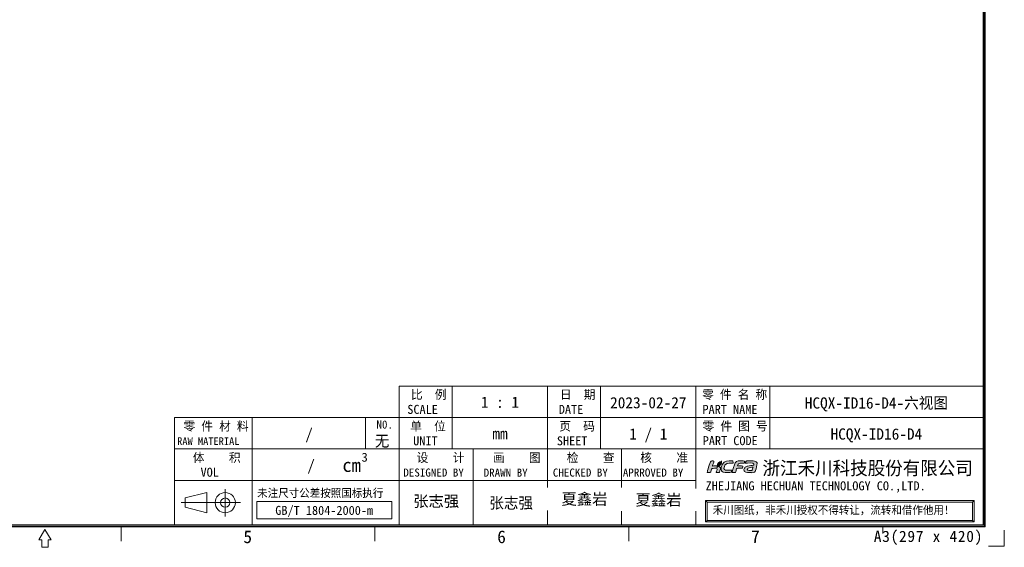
# Model space of a CAD drawing. Header units: millimetres. Extents: x 0 to 427, y 0 to 299.
# Tile 18 of 23: x 208 to 427, y 0 to 117. Entities that reach past the tile are written whole.
import ezdxf
from ezdxf.enums import TextEntityAlignment as Align

# ---------------------------------------------------------------- set-up
doc = ezdxf.new("R2010")
doc.units = ezdxf.units.MM
doc.header["$MEASUREMENT"] = 0
for name, color, linetype, lineweight in [('粗实线', 7, 'Continuous', 30), ('细实线层', 7, 'Continuous', 18), ('限高区域④', 3, 'Continuous', 18), ('限高区域⑤', 4, 'Continuous', 18)]:
    doc.layers.add(name, color=color, linetype=linetype, lineweight=lineweight)
doc.styles.add('鸿蒙CAD', font='txt')

# ---------------------------------------------------------------- blocks, each defined once
blk = doc.blocks.new('hcfa')
at = {"layer": '限高区域⑤'}
h = blk.add_hatch(color=164, dxfattribs=at)
edge = h.paths.add_edge_path(flags=0)
edge.add_spline(control_points=[(7.07, 2.36), (6.56, 2.36), (5.94, 2.45), (5.68, 1.95)], knot_values=[0, 0, 0, 0, 1.537659, 1.537659, 1.537659, 1.537659], weights=[1, 1, 1, 1], degree=3, periodic=0)
edge.add_spline(control_points=[(5.68, 1.95), (5.5, 1.6), (5.1, 0.37), (5.04, 0.05)], knot_values=[0, 0, 0, 0, 2.013709, 2.013709, 2.013709, 2.013709], weights=[1, 1, 1, 1], degree=3, periodic=0)
edge.add_line((5.04, 0.05), (5.05, 0))
edge.add_line((5.05, 0), (5.11, -0.03))
edge.add_line((5.11, -0.03), (5.37, -0.03))
edge.add_line((5.37, -0.03), (5.64, -0.03))
edge.add_spline(control_points=[(5.64, -0.03), (5.76, -0.03), (5.74, 0.02), (5.79, 0.22)], knot_values=[0, 0, 0, 0, 0.325713, 0.325713, 0.325713, 0.325713], weights=[1, 1, 1, 1], degree=3, periodic=0)
edge.add_spline(control_points=[(5.79, 0.22), (5.83, 0.33), (5.92, 0.77), (6.02, 0.82)], knot_values=[0, 0, 0, 0, 0.649887, 0.649887, 0.649887, 0.649887], weights=[1, 1, 1, 1], degree=3, periodic=0)
edge.add_spline(control_points=[(6.02, 0.82), (6.12, 0.94), (6.84, 0.81), (7.05, 0.86)], knot_values=[0, 0, 0, 0, 1.042012, 1.042012, 1.042012, 1.042012], weights=[1, 1, 1, 1], degree=3, periodic=0)
edge.add_spline(control_points=[(7.05, 0.86), (7.09, 0.87), (7.11, 0.89), (7.12, 0.92)], knot_values=[0, 0, 0, 0, 0.09894, 0.09894, 0.09894, 0.09894], weights=[1, 1, 1, 1], degree=3, periodic=0)
edge.add_spline(control_points=[(7.12, 0.92), (7.14, 0.97), (7.21, 1.14), (7.21, 1.2)], knot_values=[0, 0, 0, 0, 0.29547, 0.29547, 0.29547, 0.29547], weights=[1, 1, 1, 1], degree=3, periodic=0)
edge.add_spline(control_points=[(7.21, 1.2), (7.21, 1.24), (7.23, 1.29), (7.18, 1.3)], knot_values=[0, 0, 0, 0, 0.12492, 0.12492, 0.12492, 0.12492], weights=[1, 1, 1, 1], degree=3, periodic=0)
edge.add_spline(control_points=[(7.18, 1.3), (6.84, 1.38), (6.46, 1.35), (6.12, 1.32)], knot_values=[0, 0, 0, 0, 1.062134, 1.062134, 1.062134, 1.062134], weights=[1, 1, 1, 1], degree=3, periodic=0)
edge.add_spline(control_points=[(6.12, 1.32), (6.12, 1.37), (6.16, 1.49), (6.17, 1.54)], knot_values=[0, 0, 0, 0, 0.222512, 0.222512, 0.222512, 0.222512], weights=[1, 1, 1, 1], degree=3, periodic=0)
edge.add_line((6.17, 1.54), (6.24, 1.68))
edge.add_line((6.24, 1.68), (6.36, 1.79))
edge.add_line((6.36, 1.79), (6.51, 1.84))
edge.add_line((6.51, 1.84), (6.7, 1.86))
edge.add_line((6.7, 1.86), (6.94, 1.86))
edge.add_line((6.94, 1.86), (7.19, 1.86))
edge.add_spline(control_points=[(7.19, 1.86), (7.31, 1.86), (7.45, 1.84), (7.48, 1.91)], knot_values=[0, 0, 0, 0, 0.307412, 0.307412, 0.307412, 0.307412], weights=[1, 1, 1, 1], degree=3, periodic=0)
edge.add_spline(control_points=[(7.48, 1.91), (7.5, 1.96), (7.57, 2.13), (7.57, 2.19)], knot_values=[0, 0, 0, 0, 0.295458, 0.295458, 0.295458, 0.295458], weights=[1, 1, 1, 1], degree=3, periodic=0)
edge.add_spline(control_points=[(7.57, 2.19), (7.57, 2.25), (7.56, 2.29), (7.49, 2.32)], knot_values=[0, 0, 0, 0, 0.162305, 0.162305, 0.162305, 0.162305], weights=[1, 1, 1, 1], degree=3, periodic=0)
edge.add_spline(control_points=[(7.49, 2.32), (7.38, 2.36), (7.17, 2.36), (7.07, 2.36)], knot_values=[0, 0, 0, 0, 0.4222, 0.4222, 0.4222, 0.4222], weights=[1, 1, 1, 1], degree=3, periodic=0)
edge = h.paths.add_edge_path(flags=0)
edge.add_spline(control_points=[(3.72, 1.65), (4.08, 2.02), (4.83, 1.84), (5.23, 1.86)], knot_values=[0, 0, 0, 0, 1.564995, 1.564995, 1.564995, 1.564995], weights=[1, 1, 1, 1], degree=3, periodic=0)
edge.add_spline(control_points=[(5.23, 1.86), (5.27, 1.86), (5.31, 2.17), (5.2, 2.29)], knot_values=[0, 0, 0, 0, 0.452649, 0.452649, 0.452649, 0.452649], weights=[1, 1, 1, 1], degree=3, periodic=0)
edge.add_spline(control_points=[(5.2, 2.29), (5.15, 2.34), (5.05, 2.36), (4.95, 2.37)], knot_values=[0, 0, 0, 0, 0.26521, 0.26521, 0.26521, 0.26521], weights=[1, 1, 1, 1], degree=3, periodic=0)
edge.add_spline(control_points=[(4.95, 2.37), (4.27, 2.4), (3.51, 2.36), (3.08, 1.72)], knot_values=[0, 0, 0, 0, 2.081034, 2.081034, 2.081034, 2.081034], weights=[1, 1, 1, 1], degree=3, periodic=0)
edge.add_spline(control_points=[(3.08, 1.72), (2.87, 1.41), (2.66, 0.72), (2.88, 0.37)], knot_values=[0, 0, 0, 0, 1.416581, 1.416581, 1.416581, 1.416581], weights=[1, 1, 1, 1], degree=3, periodic=0)
edge.add_spline(control_points=[(2.88, 0.37), (2.95, 0.26), (3.06, 0.13), (3.25, 0.08)], knot_values=[0, 0, 0, 0, 0.485963, 0.485963, 0.485963, 0.485963], weights=[1, 1, 1, 1], degree=3, periodic=0)
edge.add_spline(control_points=[(3.25, 0.08), (3.71, -0.04), (4.59, -0.06), (4.85, 0.08)], knot_values=[0, 0, 0, 0, 1.622869, 1.622869, 1.622869, 1.622869], weights=[1, 1, 1, 1], degree=3, periodic=0)
edge.add_spline(control_points=[(4.85, 0.08), (4.96, 0.13), (5.03, 0.39), (5, 0.47)], knot_values=[0, 0, 0, 0, 0.439849, 0.439849, 0.439849, 0.439849], weights=[1, 1, 1, 1], degree=3, periodic=0)
edge.add_spline(control_points=[(5, 0.47), (4.99, 0.51), (4.61, 0.46), (4.52, 0.46)], knot_values=[0, 0, 0, 0, 0.489965, 0.489965, 0.489965, 0.489965], weights=[1, 1, 1, 1], degree=3, periodic=0)
edge.add_spline(control_points=[(4.52, 0.46), (4.29, 0.45), (3.89, 0.42), (3.69, 0.5)], knot_values=[0, 0, 0, 0, 0.834259, 0.834259, 0.834259, 0.834259], weights=[1, 1, 1, 1], degree=3, periodic=0)
edge.add_spline(control_points=[(3.69, 0.5), (3.51, 0.58), (3.39, 0.62), (3.39, 0.8)], knot_values=[0, 0, 0, 0, 0.459489, 0.459489, 0.459489, 0.459489], weights=[1, 1, 1, 1], degree=3, periodic=0)
edge.add_spline(control_points=[(3.39, 0.8), (3.39, 1.04), (3.54, 1.47), (3.72, 1.65)], knot_values=[0, 0, 0, 0, 0.925524, 0.925524, 0.925524, 0.925524], weights=[1, 1, 1, 1], degree=3, periodic=0)
edge = h.paths.add_edge_path(flags=0)
edge.add_spline(control_points=[(1.07, 1.31), (1.08, 1.43), (1.2, 1.78), (1.24, 1.9)], knot_values=[0, 0, 0, 0, 0.611736, 0.611736, 0.611736, 0.611736], weights=[1, 1, 1, 1], degree=3, periodic=0)
edge.add_spline(control_points=[(1.24, 1.9), (1.26, 1.97), (1.36, 2.23), (1.36, 2.28)], knot_values=[0, 0, 0, 0, 0.393712, 0.393712, 0.393712, 0.393712], weights=[1, 1, 1, 1], degree=3, periodic=0)
edge.add_spline(control_points=[(1.36, 2.28), (1.36, 2.39), (1.07, 2.39), (0.92, 2.35)], knot_values=[0, 0, 0, 0, 0.475712, 0.475712, 0.475712, 0.475712], weights=[1, 1, 1, 1], degree=3, periodic=0)
edge.add_spline(control_points=[(0.92, 2.35), (0.83, 2.31), (0.74, 2.24), (0.68, 2.17)], knot_values=[0, 0, 0, 0, 0.3056, 0.3056, 0.3056, 0.3056], weights=[1, 1, 1, 1], degree=3, periodic=0)
edge.add_spline(control_points=[(0.68, 2.17), (0.61, 2.08), (0.53, 1.93), (0.5, 1.82)], knot_values=[0, 0, 0, 0, 0.395977, 0.395977, 0.395977, 0.395977], weights=[1, 1, 1, 1], degree=3, periodic=0)
edge.add_spline(control_points=[(0.5, 1.82), (0.35, 1.34), (0.22, 0.86), (0.09, 0.38)], knot_values=[0, 0, 0, 0, 1.492002, 1.492002, 1.492002, 1.492002], weights=[1, 1, 1, 1], degree=3, periodic=0)
edge.add_spline(control_points=[(0.09, 0.38), (0.07, 0.32), (-0.01, 0.1), (-0.01, 0.05)], knot_values=[0, 0, 0, 0, 0.349975, 0.349975, 0.349975, 0.349975], weights=[1, 1, 1, 1], degree=3, periodic=0)
edge.add_line((-0.01, 0.05), (0, 0))
edge.add_line((0, 0), (0.06, -0.03))
edge.add_line((0.06, -0.03), (0.32, -0.03))
edge.add_line((0.32, -0.03), (0.59, -0.03))
edge.add_line((0.59, -0.03), (0.66, -0.01))
edge.add_line((0.66, -0.01), (0.7, 0.05))
edge.add_line((0.7, 0.05), (0.75, 0.22))
edge.add_line((0.75, 0.22), (0.82, 0.46))
edge.add_line((0.82, 0.46), (0.89, 0.69))
edge.add_spline(control_points=[(0.89, 0.69), (0.91, 0.76), (0.93, 0.77), (0.99, 0.8)], knot_values=[0, 0, 0, 0, 0.153682, 0.153682, 0.153682, 0.153682], weights=[1, 1, 1, 1], degree=3, periodic=0)
edge.add_spline(control_points=[(0.99, 0.8), (1.12, 0.86), (1.89, 0.9), (1.97, 0.81)], knot_values=[0, 0, 0, 0, 0.989394, 0.989394, 0.989394, 0.989394], weights=[1, 1, 1, 1], degree=3, periodic=0)
edge.add_spline(control_points=[(1.97, 0.81), (2.06, 0.7), (1.94, 0.45), (1.89, 0.3)], knot_values=[0, 0, 0, 0, 0.534984, 0.534984, 0.534984, 0.534984], weights=[1, 1, 1, 1], degree=3, periodic=0)
edge.add_line((1.89, 0.3), (1.83, 0.1))
edge.add_line((1.83, 0.1), (1.83, 0.01))
edge.add_line((1.83, 0.01), (1.86, -0.02))
edge.add_line((1.86, -0.02), (1.9, -0.03))
edge.add_line((1.9, -0.03), (2.14, -0.03))
edge.add_line((2.14, -0.03), (2.39, -0.03))
edge.add_spline(control_points=[(2.39, -0.03), (2.47, -0.03), (2.66, 0.65), (2.66, 0.77)], knot_values=[0, 0, 0, 0, 0.854359, 0.854359, 0.854359, 0.854359], weights=[1, 1, 1, 1], degree=3, periodic=0)
edge.add_spline(control_points=[(2.66, 0.77), (2.66, 0.98), (2.57, 1.1), (2.45, 1.19)], knot_values=[0, 0, 0, 0, 0.485363, 0.485363, 0.485363, 0.485363], weights=[1, 1, 1, 1], degree=3, periodic=0)
edge.add_spline(control_points=[(2.45, 1.19), (2.4, 1.22), (2.34, 1.25), (2.28, 1.27)], knot_values=[0, 0, 0, 0, 0.194624, 0.194624, 0.194624, 0.194624], weights=[1, 1, 1, 1], degree=3, periodic=0)
edge.add_spline(control_points=[(2.28, 1.27), (2.25, 1.27), (2.22, 1.27), (2.19, 1.26)], knot_values=[0, 0, 0, 0, 0.08842, 0.08842, 0.08842, 0.08842], weights=[1, 1, 1, 1], degree=3, periodic=0)
edge.add_spline(control_points=[(2.19, 1.26), (2.15, 1.09), (2.21, 1.14), (2.01, 1.05)], knot_values=[0, 0, 0, 0, 0.30703, 0.30703, 0.30703, 0.30703], weights=[1, 1, 1, 1], degree=3, periodic=0)
edge.add_spline(control_points=[(2.01, 1.05), (1.98, 1.04), (2, 1.04), (1.96, 1.03)], knot_values=[0, 0, 0, 0, 0.060036, 0.060036, 0.060036, 0.060036], weights=[1, 1, 1, 1], degree=3, periodic=0)
edge.add_spline(control_points=[(1.96, 1.03), (1.96, 1.1), (1.99, 1.22), (2.03, 1.33)], knot_values=[0, 0, 0, 0, 0.30846, 0.30846, 0.30846, 0.30846], weights=[1, 1, 1, 1], degree=3, periodic=0)
edge.add_spline(control_points=[(2.03, 1.33), (1.71, 1.37), (1.35, 1.32), (1.07, 1.31)], knot_values=[0, 0, 0, 0, 0.957715, 0.957715, 0.957715, 0.957715], weights=[1, 1, 1, 1], degree=3, periodic=0)
edge = h.paths.add_edge_path(flags=0)
edge.add_spline(control_points=[(9.76, 0.39), (9.93, 0.81), (10.07, 1.5), (10.1, 1.82)], knot_values=[0, 0, 0, 0, 1.476866, 1.476866, 1.476866, 1.476866], weights=[1, 1, 1, 1], degree=3, periodic=0)
edge.add_spline(control_points=[(10.1, 1.82), (10.09, 1.99), (10.01, 2.14), (9.78, 2.25)], knot_values=[0, 0, 0, 0, 0.565204, 0.565204, 0.565204, 0.565204], weights=[1, 1, 1, 1], degree=3, periodic=0)
edge.add_spline(control_points=[(9.78, 2.25), (9.53, 2.38), (9.13, 2.37), (8.82, 2.37)], knot_values=[0, 0, 0, 0, 0.980073, 0.980073, 0.980073, 0.980073], weights=[1, 1, 1, 1], degree=3, periodic=0)
edge.add_spline(control_points=[(8.82, 2.37), (8.55, 2.37), (8.28, 2.37), (8.04, 2.34)], knot_values=[0, 0, 0, 0, 0.776225, 0.776225, 0.776225, 0.776225], weights=[1, 1, 1, 1], degree=3, periodic=0)
edge.add_spline(control_points=[(8.04, 2.34), (7.98, 2.33), (7.9, 2.32), (7.86, 2.29)], knot_values=[0, 0, 0, 0, 0.194586, 0.194586, 0.194586, 0.194586], weights=[1, 1, 1, 1], degree=3, periodic=0)
edge.add_spline(control_points=[(7.86, 2.29), (7.79, 2.25), (7.73, 2), (7.71, 1.93)], knot_values=[0, 0, 0, 0, 0.401562, 0.401562, 0.401562, 0.401562], weights=[1, 1, 1, 1], degree=3, periodic=0)
edge.add_spline(control_points=[(7.71, 1.93), (7.7, 1.89), (7.68, 1.86), (7.72, 1.86)], knot_values=[0, 0, 0, 0, 0.087937, 0.087937, 0.087937, 0.087937], weights=[1, 1, 1, 1], degree=3, periodic=0)
edge.add_spline(control_points=[(7.72, 1.86), (8.06, 1.9), (9.44, 2.11), (9.44, 1.71)], knot_values=[0, 0, 0, 0, 1.829051, 1.829051, 1.829051, 1.829051], weights=[1, 1, 1, 1], degree=3, periodic=0)
edge.add_spline(control_points=[(9.44, 1.71), (9.44, 1.65), (9.43, 1.5), (9.4, 1.48)], knot_values=[0, 0, 0, 0, 0.229888, 0.229888, 0.229888, 0.229888], weights=[1, 1, 1, 1], degree=3, periodic=0)
edge.add_spline(control_points=[(9.4, 1.48), (9.39, 1.47), (9.38, 1.47), (9.36, 1.47)], knot_values=[0, 0, 0, 0, 0.043267, 0.043267, 0.043267, 0.043267], weights=[1, 1, 1, 1], degree=3, periodic=0)
edge.add_spline(control_points=[(9.36, 1.47), (8.99, 1.39), (8.61, 1.41), (8.23, 1.31)], knot_values=[0, 0, 0, 0, 1.144446, 1.144446, 1.144446, 1.144446], weights=[1, 1, 1, 1], degree=3, periodic=0)
edge.add_spline(control_points=[(8.23, 1.31), (8.05, 1.26), (7.85, 1.18), (7.71, 1.07)], knot_values=[0, 0, 0, 0, 0.580179, 0.580179, 0.580179, 0.580179], weights=[1, 1, 1, 1], degree=3, periodic=0)
edge.add_spline(control_points=[(7.71, 1.07), (7.64, 1.01), (7.57, 0.94), (7.52, 0.87)], knot_values=[0, 0, 0, 0, 0.273949, 0.273949, 0.273949, 0.273949], weights=[1, 1, 1, 1], degree=3, periodic=0)
edge.add_spline(control_points=[(7.52, 0.87), (7.44, 0.72), (7.38, 0.48), (7.47, 0.32)], knot_values=[0, 0, 0, 0, 0.568587, 0.568587, 0.568587, 0.568587], weights=[1, 1, 1, 1], degree=3, periodic=0)
edge.add_spline(control_points=[(7.47, 0.32), (7.5, 0.28), (7.53, 0.24), (7.57, 0.21)], knot_values=[0, 0, 0, 0, 0.150189, 0.150189, 0.150189, 0.150189], weights=[1, 1, 1, 1], degree=3, periodic=0)
edge.add_spline(control_points=[(7.57, 0.21), (7.78, -0.01), (8.48, -0.04), (8.78, -0.02)], knot_values=[0, 0, 0, 0, 1.257613, 1.257613, 1.257613, 1.257613], weights=[1, 1, 1, 1], degree=3, periodic=0)
edge.add_spline(control_points=[(8.78, -0.02), (8.82, -0.02), (8.85, -0.02), (8.96, -0.01)], knot_values=[0, 0, 0, 0, 0.175069, 0.175069, 0.175069, 0.175069], weights=[1, 1, 1, 1], degree=3, periodic=0)
edge.add_spline(control_points=[(8.96, -0.01), (8.96, -0.01), (8.95, -0.04), (8.95, -0.04)], knot_values=[0, 0, 0, 0, 0.027876, 0.027876, 0.027876, 0.027876], weights=[1, 1, 1, 1], degree=3, periodic=0)
edge.add_spline(control_points=[(8.95, -0.04), (8.95, -0.04), (8.95, -0.04), (8.96, -0.04)], knot_values=[0, 0, 0, 0, 0.003955, 0.003955, 0.003955, 0.003955], weights=[1, 1, 1, 1], degree=3, periodic=0)
edge.add_spline(control_points=[(8.96, -0.04), (9.17, -0.04), (9.51, -0.01), (9.57, 0.04)], knot_values=[0, 0, 0, 0, 0.620186, 0.620186, 0.620186, 0.620186], weights=[1, 1, 1, 1], degree=3, periodic=0)
edge.add_spline(control_points=[(9.57, 0.04), (9.64, 0.1), (9.72, 0.29), (9.76, 0.39)], knot_values=[0, 0, 0, 0, 0.400766, 0.400766, 0.400766, 0.400766], weights=[1, 1, 1, 1], degree=3, periodic=0)
edge = h.paths.add_edge_path(flags=0)
edge.add_spline(control_points=[(9.27, 1.06), (9.24, 0.91), (9.12, 0.54), (9.07, 0.41)], knot_values=[0, 0, 0, 0, 0.674769, 0.674769, 0.674769, 0.674769], weights=[1, 1, 1, 1], degree=3, periodic=0)
edge.add_spline(control_points=[(9.07, 0.41), (8.88, 0.41), (8.11, 0.36), (8.11, 0.65)], knot_values=[0, 0, 0, 0, 1.063898, 1.063898, 1.063898, 1.063898], weights=[1, 1, 1, 1], degree=3, periodic=0)
edge.add_spline(control_points=[(8.11, 0.65), (8.11, 0.76), (8.19, 0.85), (8.26, 0.9)], knot_values=[0, 0, 0, 0, 0.307152, 0.307152, 0.307152, 0.307152], weights=[1, 1, 1, 1], degree=3, periodic=0)
edge.add_spline(control_points=[(8.26, 0.9), (8.43, 1.01), (9.09, 1.06), (9.27, 1.06)], knot_values=[0, 0, 0, 0, 1.034719, 1.034719, 1.034719, 1.034719], weights=[1, 1, 1, 1], degree=3, periodic=0)
h = blk.add_hatch(color=82, dxfattribs=at)
edge = h.paths.add_edge_path(flags=0)
edge.add_spline(control_points=[(2.71, 1.97), (2.54, 1.64), (2.3, 1.69), (2.12, 1.4)], knot_values=[0, 0, 0, 0, 0.82939, 0.82939, 0.82939, 0.82939], weights=[1, 1, 1, 1], degree=3, periodic=0)
edge.add_spline(control_points=[(2.12, 1.4), (2.08, 1.35), (2.02, 1.18), (2.02, 1.11)], knot_values=[0, 0, 0, 0, 0.312404, 0.312404, 0.312404, 0.312404], weights=[1, 1, 1, 1], degree=3, periodic=0)
edge.add_spline(control_points=[(2.02, 1.11), (2.03, 1.11), (2.03, 1.11), (2.04, 1.12)], knot_values=[0, 0, 0, 0, 0.027389, 0.027389, 0.027389, 0.027389], weights=[1, 1, 1, 1], degree=3, periodic=0)
edge.add_spline(control_points=[(2.04, 1.12), (2.14, 1.16), (2.1, 1.13), (2.13, 1.24)], knot_values=[0, 0, 0, 0, 0.167444, 0.167444, 0.167444, 0.167444], weights=[1, 1, 1, 1], degree=3, periodic=0)
edge.add_spline(control_points=[(2.13, 1.24), (2.14, 1.27), (2.14, 1.28), (2.15, 1.31)], knot_values=[0, 0, 0, 0, 0.070921, 0.070921, 0.070921, 0.070921], weights=[1, 1, 1, 1], degree=3, periodic=0)
edge.add_spline(control_points=[(2.15, 1.31), (2.51, 1.32), (2.84, 1.56), (2.9, 1.92)], knot_values=[0, 0, 0, 0, 1.055102, 1.055102, 1.055102, 1.055102], weights=[1, 1, 1, 1], degree=3, periodic=0)
edge.add_spline(control_points=[(2.9, 1.92), (2.91, 1.98), (2.92, 2.04), (2.92, 2.11)], knot_values=[0, 0, 0, 0, 0.188525, 0.188525, 0.188525, 0.188525], weights=[1, 1, 1, 1], degree=3, periodic=0)
edge.add_spline(control_points=[(2.92, 2.11), (2.92, 2.11), (2.92, 2.25), (2.92, 2.25)], knot_values=[0, 0, 0, 0, 0.144713, 0.144713, 0.144713, 0.144713], weights=[1, 1, 1, 1], degree=3, periodic=0)
edge.add_spline(control_points=[(2.92, 2.25), (2.92, 2.29), (2.92, 2.32), (2.92, 2.37)], knot_values=[0, 0, 0, 0, 0.119576, 0.119576, 0.119576, 0.119576], weights=[1, 1, 1, 1], degree=3, periodic=0)
edge.add_spline(control_points=[(2.92, 2.37), (2.87, 2.37), (2.88, 2.33), (2.79, 2.25)], knot_values=[0, 0, 0, 0, 0.180649, 0.180649, 0.180649, 0.180649], weights=[1, 1, 1, 1], degree=3, periodic=0)
edge.add_spline(control_points=[(2.79, 2.25), (2.66, 2.14), (2.52, 2.13), (2.35, 2.01)], knot_values=[0, 0, 0, 0, 0.50668, 0.50668, 0.50668, 0.50668], weights=[1, 1, 1, 1], degree=3, periodic=0)
edge.add_spline(control_points=[(2.35, 2.01), (2.26, 1.95), (2.18, 1.87), (2.13, 1.77)], knot_values=[0, 0, 0, 0, 0.326484, 0.326484, 0.326484, 0.326484], weights=[1, 1, 1, 1], degree=3, periodic=0)
edge.add_spline(control_points=[(2.13, 1.77), (2.11, 1.72), (2.08, 1.67), (2.07, 1.6)], knot_values=[0, 0, 0, 0, 0.179769, 0.179769, 0.179769, 0.179769], weights=[1, 1, 1, 1], degree=3, periodic=0)
edge.add_spline(control_points=[(2.07, 1.6), (2.07, 1.59), (2.05, 1.39), (2.08, 1.39)], knot_values=[0, 0, 0, 0, 0.221687, 0.221687, 0.221687, 0.221687], weights=[1, 1, 1, 1], degree=3, periodic=0)
edge.add_spline(control_points=[(2.08, 1.39), (2.1, 1.46), (2.17, 1.57), (2.3, 1.65)], knot_values=[0, 0, 0, 0, 0.3504, 0.3504, 0.3504, 0.3504], weights=[1, 1, 1, 1], degree=3, periodic=0)
edge.add_spline(control_points=[(2.3, 1.65), (2.49, 1.77), (2.61, 1.83), (2.71, 1.97)], knot_values=[0, 0, 0, 0, 0.521681, 0.521681, 0.521681, 0.521681], weights=[1, 1, 1, 1], degree=3, periodic=0)
at = {"layer": '限高区域④', "color": 164}
for points, knots in [([(-0.01, 0.05), (-0.01, 0.02), (-0.01, -0.03), (0.06, -0.03), (0.06, -0.03), (0.06, -0.03), (0.59, -0.03), (0.59, -0.03), (0.59, -0.03), (0.71, -0.03), (0.72, 0.1), (0.75, 0.22), (0.75, 0.22), (0.75, 0.22), (0.89, 0.69), (0.89, 0.69), (0.89, 0.69), (0.91, 0.76), (0.93, 0.77), (0.99, 0.8), (0.99, 0.8), (1.12, 0.86), (1.89, 0.9), (1.97, 0.81), (1.97, 0.81), (2.06, 0.7), (1.94, 0.45), (1.89, 0.3), (1.89, 0.3), (1.87, 0.21), (1.75, -0.03), (1.9, -0.03), (1.9, -0.03), (1.9, -0.03), (2.39, -0.03), (2.39, -0.03), (2.39, -0.03), (2.47, -0.03), (2.66, 0.65), (2.66, 0.77), (2.66, 0.77), (2.66, 0.98), (2.57, 1.1), (2.45, 1.19), (2.45, 1.19), (2.4, 1.22), (2.34, 1.25), (2.28, 1.27), (2.28, 1.27), (2.25, 1.27), (2.22, 1.27), (2.19, 1.26), (2.19, 1.26), (2.15, 1.09), (2.21, 1.14), (2.01, 1.05), (2.01, 1.05), (1.98, 1.04), (2, 1.04), (1.96, 1.03), (1.96, 1.03), (1.96, 1.1), (1.99, 1.22), (2.03, 1.33), (2.03, 1.33), (1.71, 1.37), (1.35, 1.32), (1.07, 1.31), (1.07, 1.31), (1.08, 1.43), (1.2, 1.78), (1.24, 1.9), (1.24, 1.9), (1.26, 1.97), (1.36, 2.23), (1.36, 2.28), (1.36, 2.28), (1.36, 2.39), (1.07, 2.39), (0.92, 2.35), (0.92, 2.35), (0.83, 2.31), (0.74, 2.24), (0.68, 2.17), (0.68, 2.17), (0.61, 2.08), (0.53, 1.93), (0.5, 1.82), (0.5, 1.82), (0.35, 1.34), (0.22, 0.86), (0.09, 0.38), (0.09, 0.38), (0.07, 0.32), (-0.01, 0.1), (-0.01, 0.05)], [0, 0, 0, 0, 0.447956, 0.447956, 0.447956, 0.447956, 0.895911, 0.895911, 0.895911, 0.895911, 1.343867, 1.343867, 1.343867, 1.343867, 1.791822, 1.791822, 1.791822, 1.791822, 2.239778, 2.239778, 2.239778, 2.239778, 2.687733, 2.687733, 2.687733, 2.687733, 3.135689, 3.135689, 3.135689, 3.135689, 3.583645, 3.583645, 3.583645, 3.583645, 4.0316, 4.0316, 4.0316, 4.0316, 4.479556, 4.479556, 4.479556, 4.479556, 4.927511, 4.927511, 4.927511, 4.927511, 5.375467, 5.375467, 5.375467, 5.375467, 5.823423, 5.823423, 5.823423, 5.823423, 6.271378, 6.271378, 6.271378, 6.271378, 6.719334, 6.719334, 6.719334, 6.719334, 7.167289, 7.167289, 7.167289, 7.167289, 7.615245, 7.615245, 7.615245, 7.615245, 8.0632, 8.0632, 8.0632, 8.0632, 8.511156, 8.511156, 8.511156, 8.511156, 8.959112, 8.959112, 8.959112, 8.959112, 9.407067, 9.407067, 9.407067, 9.407067, 9.855023, 9.855023, 9.855023, 9.855023, 10.302978, 10.302978, 10.302978, 10.302978, 11.198889, 11.198889, 11.198889, 11.198889]), ([(2.88, 0.37), (2.95, 0.26), (3.06, 0.13), (3.25, 0.08), (3.25, 0.08), (3.71, -0.04), (4.59, -0.06), (4.85, 0.08), (4.85, 0.08), (4.96, 0.13), (5.03, 0.39), (5, 0.47), (5, 0.47), (4.99, 0.51), (4.61, 0.46), (4.52, 0.46), (4.52, 0.46), (4.29, 0.45), (3.89, 0.42), (3.69, 0.5), (3.69, 0.5), (3.51, 0.58), (3.39, 0.62), (3.39, 0.8), (3.39, 0.8), (3.39, 1.04), (3.54, 1.47), (3.72, 1.65), (3.72, 1.65), (4.08, 2.02), (4.83, 1.84), (5.23, 1.86), (5.23, 1.86), (5.27, 1.86), (5.31, 2.17), (5.2, 2.29), (5.2, 2.29), (5.15, 2.34), (5.05, 2.36), (4.95, 2.37), (4.95, 2.37), (4.27, 2.4), (3.51, 2.36), (3.08, 1.72), (3.08, 1.72), (2.87, 1.41), (2.66, 0.72), (2.88, 0.37)], [0, 0, 0, 0, 0.839975, 0.839975, 0.839975, 0.839975, 1.679949, 1.679949, 1.679949, 1.679949, 2.519924, 2.519924, 2.519924, 2.519924, 3.359898, 3.359898, 3.359898, 3.359898, 4.199873, 4.199873, 4.199873, 4.199873, 5.039847, 5.039847, 5.039847, 5.039847, 5.879822, 5.879822, 5.879822, 5.879822, 6.719796, 6.719796, 6.719796, 6.719796, 7.559771, 7.559771, 7.559771, 7.559771, 8.399745, 8.399745, 8.399745, 8.399745, 9.23972, 9.23972, 9.23972, 9.23972, 10.919669, 10.919669, 10.919669, 10.919669]), ([(5.04, 0.05), (5.04, 0.02), (5.04, -0.03), (5.11, -0.03), (5.11, -0.03), (5.11, -0.03), (5.64, -0.03), (5.64, -0.03), (5.64, -0.03), (5.76, -0.03), (5.74, 0.02), (5.79, 0.22), (5.79, 0.22), (5.83, 0.33), (5.92, 0.77), (6.02, 0.82), (6.02, 0.82), (6.12, 0.94), (6.84, 0.81), (7.05, 0.86), (7.05, 0.86), (7.09, 0.87), (7.11, 0.89), (7.12, 0.92), (7.12, 0.92), (7.14, 0.97), (7.21, 1.14), (7.21, 1.2), (7.21, 1.2), (7.21, 1.24), (7.23, 1.29), (7.18, 1.3), (7.18, 1.3), (6.84, 1.38), (6.46, 1.35), (6.12, 1.32), (6.12, 1.32), (6.12, 1.37), (6.16, 1.49), (6.17, 1.54), (6.17, 1.54), (6.24, 1.77), (6.43, 1.86), (6.7, 1.86), (6.7, 1.86), (6.7, 1.86), (7.19, 1.86), (7.19, 1.86), (7.19, 1.86), (7.31, 1.86), (7.45, 1.84), (7.48, 1.91), (7.48, 1.91), (7.5, 1.96), (7.57, 2.13), (7.57, 2.19), (7.57, 2.19), (7.57, 2.25), (7.56, 2.29), (7.49, 2.32), (7.49, 2.32), (7.38, 2.36), (7.17, 2.36), (7.07, 2.36), (7.07, 2.36), (6.56, 2.36), (5.94, 2.45), (5.68, 1.95), (5.68, 1.95), (5.5, 1.6), (5.1, 0.37), (5.04, 0.05)], [0, 0, 0, 0, 0.541079, 0.541079, 0.541079, 0.541079, 1.082157, 1.082157, 1.082157, 1.082157, 1.623236, 1.623236, 1.623236, 1.623236, 2.164314, 2.164314, 2.164314, 2.164314, 2.705393, 2.705393, 2.705393, 2.705393, 3.246471, 3.246471, 3.246471, 3.246471, 3.78755, 3.78755, 3.78755, 3.78755, 4.328628, 4.328628, 4.328628, 4.328628, 4.869707, 4.869707, 4.869707, 4.869707, 5.410785, 5.410785, 5.410785, 5.410785, 5.951864, 5.951864, 5.951864, 5.951864, 6.492942, 6.492942, 6.492942, 6.492942, 7.034021, 7.034021, 7.034021, 7.034021, 7.575099, 7.575099, 7.575099, 7.575099, 8.116178, 8.116178, 8.116178, 8.116178, 8.657256, 8.657256, 8.657256, 8.657256, 9.198335, 9.198335, 9.198335, 9.198335, 10.280492, 10.280492, 10.280492, 10.280492]), ([(10.1, 1.82), (10.07, 1.5), (9.93, 0.81), (9.76, 0.39), (9.76, 0.39), (9.72, 0.29), (9.64, 0.1), (9.57, 0.04), (9.57, 0.04), (9.51, -0.01), (9.17, -0.04), (8.96, -0.04), (8.96, -0.04), (8.95, -0.04), (8.95, -0.04), (8.95, -0.04), (8.95, -0.04), (8.95, -0.04), (8.96, -0.01), (8.96, -0.01), (8.96, -0.01), (8.85, -0.02), (8.82, -0.02), (8.78, -0.02), (8.78, -0.02), (8.48, -0.04), (7.78, -0.01), (7.57, 0.21), (7.57, 0.21), (7.53, 0.24), (7.5, 0.28), (7.47, 0.32), (7.47, 0.32), (7.38, 0.48), (7.44, 0.72), (7.52, 0.87), (7.52, 0.87), (7.57, 0.94), (7.64, 1.01), (7.71, 1.07), (7.71, 1.07), (7.85, 1.18), (8.05, 1.26), (8.23, 1.31), (8.23, 1.31), (8.61, 1.41), (8.99, 1.39), (9.36, 1.47), (9.36, 1.47), (9.38, 1.47), (9.39, 1.47), (9.4, 1.48), (9.4, 1.48), (9.43, 1.5), (9.44, 1.65), (9.44, 1.71), (9.44, 1.71), (9.44, 2.11), (8.06, 1.9), (7.72, 1.86), (7.72, 1.86), (7.68, 1.86), (7.7, 1.89), (7.71, 1.93), (7.71, 1.93), (7.73, 2), (7.79, 2.25), (7.86, 2.29), (7.86, 2.29), (7.9, 2.32), (7.98, 2.33), (8.04, 2.34), (8.04, 2.34), (8.28, 2.37), (8.55, 2.37), (8.82, 2.37), (8.82, 2.37), (9.13, 2.37), (9.53, 2.38), (9.78, 2.25), (9.78, 2.25), (10.01, 2.14), (10.09, 1.99), (10.1, 1.82)], [0, 0, 0, 0, 0.530859, 0.530859, 0.530859, 0.530859, 1.061719, 1.061719, 1.061719, 1.061719, 1.592578, 1.592578, 1.592578, 1.592578, 2.123437, 2.123437, 2.123437, 2.123437, 2.654297, 2.654297, 2.654297, 2.654297, 3.185156, 3.185156, 3.185156, 3.185156, 3.716015, 3.716015, 3.716015, 3.716015, 4.246875, 4.246875, 4.246875, 4.246875, 4.777734, 4.777734, 4.777734, 4.777734, 5.308593, 5.308593, 5.308593, 5.308593, 5.839453, 5.839453, 5.839453, 5.839453, 6.370312, 6.370312, 6.370312, 6.370312, 6.901171, 6.901171, 6.901171, 6.901171, 7.432031, 7.432031, 7.432031, 7.432031, 7.96289, 7.96289, 7.96289, 7.96289, 8.493749, 8.493749, 8.493749, 8.493749, 9.024609, 9.024609, 9.024609, 9.024609, 9.555468, 9.555468, 9.555468, 9.555468, 10.086327, 10.086327, 10.086327, 10.086327, 10.617187, 10.617187, 10.617187, 10.617187, 11.678906, 11.678906, 11.678906, 11.678906]), ([(9.07, 0.41), (8.88, 0.41), (8.11, 0.36), (8.11, 0.65), (8.11, 0.65), (8.11, 0.76), (8.19, 0.85), (8.26, 0.9), (8.26, 0.9), (8.43, 1.01), (9.09, 1.06), (9.27, 1.06), (9.27, 1.06), (9.24, 0.91), (9.12, 0.54), (9.07, 0.41)], [0, 0, 0, 0, 0.606721, 0.606721, 0.606721, 0.606721, 1.213442, 1.213442, 1.213442, 1.213442, 1.820163, 1.820163, 1.820163, 1.820163, 3.033606, 3.033606, 3.033606, 3.033606])]:
    blk.add_open_spline(points, degree=3, knots=knots, dxfattribs=at)
at = {"layer": '限高区域④', "color": 82}
blk.add_open_spline([(2.02, 1.11), (2.03, 1.11), (2.03, 1.11), (2.04, 1.12), (2.04, 1.12), (2.14, 1.16), (2.1, 1.13), (2.13, 1.24), (2.13, 1.24), (2.14, 1.27), (2.14, 1.28), (2.15, 1.31), (2.15, 1.31), (2.51, 1.32), (2.84, 1.56), (2.9, 1.92), (2.9, 1.92), (2.91, 1.98), (2.92, 2.04), (2.92, 2.11), (2.92, 2.11), (2.92, 2.11), (2.92, 2.25), (2.92, 2.25), (2.92, 2.25), (2.92, 2.29), (2.92, 2.32), (2.92, 2.37), (2.92, 2.37), (2.87, 2.37), (2.88, 2.33), (2.79, 2.25), (2.79, 2.25), (2.66, 2.14), (2.52, 2.13), (2.35, 2.01), (2.35, 2.01), (2.26, 1.95), (2.18, 1.87), (2.13, 1.77), (2.13, 1.77), (2.11, 1.72), (2.08, 1.67), (2.07, 1.6), (2.07, 1.6), (2.07, 1.59), (2.05, 1.39), (2.08, 1.39), (2.08, 1.39), (2.1, 1.46), (2.17, 1.57), (2.3, 1.65), (2.3, 1.65), (2.49, 1.77), (2.61, 1.83), (2.71, 1.97), (2.71, 1.97), (2.54, 1.64), (2.3, 1.69), (2.12, 1.4), (2.12, 1.4), (2.08, 1.35), (2.02, 1.18), (2.02, 1.11)], degree=3, knots=[0, 0, 0, 0, 0.303347, 0.303347, 0.303347, 0.303347, 0.606694, 0.606694, 0.606694, 0.606694, 0.910042, 0.910042, 0.910042, 0.910042, 1.213389, 1.213389, 1.213389, 1.213389, 1.516736, 1.516736, 1.516736, 1.516736, 1.820083, 1.820083, 1.820083, 1.820083, 2.12343, 2.12343, 2.12343, 2.12343, 2.426777, 2.426777, 2.426777, 2.426777, 2.730125, 2.730125, 2.730125, 2.730125, 3.033472, 3.033472, 3.033472, 3.033472, 3.336819, 3.336819, 3.336819, 3.336819, 3.640166, 3.640166, 3.640166, 3.640166, 3.943513, 3.943513, 3.943513, 3.943513, 4.24686, 4.24686, 4.24686, 4.24686, 4.550208, 4.550208, 4.550208, 4.550208, 5.156902, 5.156902, 5.156902, 5.156902], dxfattribs=at)
blk = doc.blocks.new('Plastic_A3')
at = {"layer": '细实线层'}
for p, q in [((647.81, 629.11), (647.81, 339.15)), ((648.03, 629.33), (648.03, 338.92)), ((648.26, 629.56), (648.26, 338.7)), ((647.81, 370.07), (517.81, 370.07)), ((517.81, 370.07), (517.81, 339.15)), ((529.6, 356.07), (529.6, 370.07)), ((550.81, 370.07), (550.81, 339.15)), ((562.6, 356.07), (562.6, 370.07)), ((583.81, 370.07), (583.81, 339.15)), ((600.31, 370.07), (600.31, 356.07)), ((647.81, 363.07), (467.84, 363.07)), ((467.84, 363.07), (467.84, 339.15)), ((485.08, 339.15), (485.08, 363.07)), ((510.31, 363.07), (510.31, 356.07)), ((647.81, 356.07), (467.84, 356.07)), ((534.31, 356.07), (534.31, 339.15)), ((567.31, 356.07), (567.31, 339.15)), ((583.81, 349.07), (467.84, 349.07)), ((470.16, 345.17), (475.04, 346.38)), ((475.04, 346.38), (475.04, 341.87)), ((479.11, 347.12), (479.11, 341.07)), ((469.26, 344.12), (482.51, 344.12)), ((470.16, 345.17), (470.16, 343.08)), ((586.34, 344.21), (585.99, 344.57)), ((645.78, 344.57), (645.43, 344.21)), ((470.16, 343.08), (475.04, 341.87)), ((585.99, 339.83), (586.34, 340.18)), ((645.78, 339.83), (645.43, 340.18)), ((648.26, 338.7), (229.71, 338.7)), ((648.03, 338.92), (229.93, 338.92)), ((647.81, 339.15), (230.16, 339.15)), ((438.98, 338.13), (437.63, 335.87)), ((440.34, 335.87), (438.98, 338.13)), ((455.93, 338.92), (455.93, 335.53)), ((512.43, 338.92), (512.43, 335.53)), ((568.93, 338.92), (568.93, 335.53)), ((625.43, 338.92), (625.43, 337.23)), ((652.5, 334.46), (652.5, 337.99)), ((437.63, 335.87), (438.3, 335.87)), ((438.3, 335.87), (438.3, 334.18)), ((439.66, 335.87), (440.34, 335.87)), ((439.66, 334.18), (439.66, 335.87)), ((438.3, 334.18), (439.66, 334.18)), ((652.5, 334.46), (648.96, 334.46))]:
    blk.add_line(p, q, dxfattribs=at)
for points in [[(486.17, 344.37), (516.17, 344.37), (516.17, 340.52), (486.17, 340.52)], [(585.99, 344.57), (645.78, 344.57), (645.78, 339.83), (585.99, 339.83)], [(586.34, 344.21), (645.43, 344.21), (645.43, 340.18), (586.34, 340.18)]]:
    blk.add_lwpolyline(points, close=True, dxfattribs=at)
for radius in [2.25, 1.04]:
    blk.add_circle((479.11, 344.12), radius, dxfattribs=at)
at = {"layer": '细实线层', "xscale": 1.1, "yscale": 1.1, "zscale": 1.1}
blk.add_blockref('hcfa', (586.38, 350.83), dxfattribs=at)
at = {"layer": '细实线层', "style": '鸿蒙CAD'}
for s, height, p in [('SCALE', 2, (519.63, 363.89)), ('DATE', 2, (553.35, 363.89)), ('N0.', 1.8, (512.76, 360.61)), ('UNIT', 2, (520.93, 356.89)), ('SHEET', 2, (552.92, 356.89)), ('3', 2, (509.46, 353.23)), ('cm', 3, (505.2, 350.96)), ('浙江禾川科技股份有限公司', 3, (598.69, 350.31)), ('VOL', 2, (473.61, 349.89)), ('未注尺寸公差按照国标执行', 1.8, (486.21, 345.36)), ('5', 2.82, (483.15, 335.11)), ('6', 2.82, (539.65, 335.11)), ('7', 2.82, (596.15, 335.11))]:
    blk.add_text(s, height=height, dxfattribs=at).set_placement(p)
for s, insert, char_height, width, attachment_point in [('比  例', (520.44, 366.97), 2, 9.1295, 7), ('日  期', (553.59, 366.97), 2, 11.0714, 7), ('零 件 名 称', (585.25, 366.97), 2, 22.0446, 7), ('PART NAME', (585.32, 363.89), 2, 19.0714, 7), ('零 件 材 料', (469.83, 359.93), 2, 22.0446, 7), ('单  位', (520.27, 359.93), 2, 9.7857, 7), ('页  码', (553.46, 359.93), 2, 9.3482, 7), ('零 件 图 号', (585.35, 359.93), 2, 21.9509, 7), ('PART CODE', (585.38, 356.89), 2, 18.4286, 7), ('RAW MATERIAL', (468.4, 356.96), 1.7, 22.3714, 7), ('体    积', (471.89, 352.93), 2, 16.9866, 7), ('设    计', (521.71, 352.93), 2, 16.7366, 7), ('画    图', (538.67, 352.93), 2, 16.1429, 7), ('检    查', (555.12, 352.93), 2, 16.9866, 7), ('核    准', (571.47, 352.93), 2, 16.7366, 7), ('DESIGNED BY', (518.74, 349.89), 1.8, 21.2143, 7), ('DRAWN BY', (536.62, 349.89), 1.8, 17.7857, 7), ('CHECKED BY', (552.02, 349.89), 1.8, 20.3571, 7), ('APRROVED BY ', (567.6, 349.89), 1.8, 23.7857, 7), ('ZHEJIANG HECHUAN TECHNOLOGY CO.,LTD.', (586.02, 346.35), 2, 83.0571, 7), ('禾川图纸，非禾川授权不得转让，流转和借作他用！', (587.59, 343.38), 1.8, 60.2172, 1), ('{\\T1.1;A3(297 x 420)}', (623.46, 337.87), 2.5, 26.2712, 1)]:
    blk.add_mtext(s, dxfattribs=dict(at, insert=insert, char_height=char_height, width=width, attachment_point=attachment_point))
for tag, p in [('V1.0', (231.67, 610.16)), ('XXXN', (538.26, 343))]:
    blk.add_attdef(tag, p, '', height=2.5, dxfattribs=at)
for tag, height, p in [('XXXE', 2.5, (540.24, 365.07)), ('XXXC', 2.5, (573.27, 365.07)), ('XXXA', 2, (624.03, 365.07)), ('XXXG', 2.5, (497.76, 358.07)), ('mm', 2.5, (540.24, 358.07)), ('XXXD', 2.5, (573.27, 358.07)), ('XXXB', 2.5, (624.03, 358.07)), ('XXXK', 2, (514.01, 357.04)), ('XXXM', 2.5, (501.13, 341.19))]:
    blk.add_attdef(tag, text='', height=height, dxfattribs=at).set_placement(p, align=Align.CENTER)
blk.add_attdef('XXXJ', text='', height=2.5, dxfattribs=at).set_placement((503.31, 352.09), align=Align.MIDDLE_RIGHT)

msp = doc.modelspace()

# ---------------------------------------------------------------- block references
at = {"layer": '细实线层'}
ref = msp.add_blockref('Plastic_A3', (-225.48, -334.35), dxfattribs=at)
ref.add_attrib('XXXA', 'HCQX-ID16-D4-六视图', dxfattribs={"layer": '粗实线', "height": 2.5, "style": '鸿蒙CAD'}).set_placement((398.55, 33.21), align=Align.TOP_CENTER)
ref.add_attrib('XXXB', 'HCQX-ID16-D4', dxfattribs={"layer": '粗实线', "height": 2.5, "style": '鸿蒙CAD'}).set_placement((398.55, 26.3), align=Align.TOP_CENTER)
ref.add_attrib('XXXC', '2023-02-27', dxfattribs={"layer": '粗实线', "height": 2.5, "style": '鸿蒙CAD'}).set_placement((347.79, 33.27), align=Align.TOP_CENTER)
ref.add_attrib('XXXD', '1 / 1', dxfattribs={"layer": '粗实线', "height": 2.5, "style": '鸿蒙CAD'}).set_placement((347.79, 26.3), align=Align.TOP_CENTER)
ref.add_attrib('mm', 'mm', dxfattribs={"layer": '粗实线', "height": 2.5, "style": '鸿蒙CAD'}).set_placement((314.77, 26.4), align=Align.TOP_CENTER)
ref.add_attrib('XXXE', '1 : 1', dxfattribs={"layer": '粗实线', "height": 2.5, "style": '鸿蒙CAD'}).set_placement((314.77, 33.38), align=Align.TOP_CENTER)
ref.add_attrib('XXXN', '张志强', dxfattribs={"layer": '粗实线', "height": 2.5, "style": '鸿蒙CAD'}).set_placement((312.38, 10.96), align=Align.TOP_LEFT)
ref.add_attrib('XXXK', '无', dxfattribs={"layer": '粗实线', "height": 2.5, "style": '鸿蒙CAD'}).set_placement((288.53, 24.74), align=Align.TOP_CENTER)
ref.add_attrib('XXXG', '/', dxfattribs={"layer": '粗实线', "height": 2.5, "style": '鸿蒙CAD'}).set_placement((272.28, 26.29), align=Align.TOP_CENTER)
ref.add_attrib('XXXJ', '/', dxfattribs={"layer": '粗实线', "height": 2.5, "style": '鸿蒙CAD'}).set_placement((273.59, 19.32), align=Align.TOP_RIGHT)
ref.add_attrib('XXXM', 'GB/T 1804-2000-m', dxfattribs={"layer": '粗实线', "height": 2, "style": '鸿蒙CAD'}).set_placement((275.65, 9.05), align=Align.TOP_CENTER)

# ---------------------------------------------------------------- texts
at = {"insert": (292.33, 11.35), "char_height": 2.5, "width": 16.5, "attachment_point": 1}
msp.add_mtext('\\pxqc;{\\fSimSun|b0|i0|c134|p0;张志强}', dxfattribs=at)

# ---------------------------------------------------------------- next in the draw order: texts
at = {"insert": (325.33, 11.82), "char_height": 2.5, "width": 16.5, "attachment_point": 1, "bg_fill": 2}
msp.add_mtext('\\pxqc;{\\fSimSun|b0|i0|c134|p0;夏鑫岩}', dxfattribs=at)

# ---------------------------------------------------------------- next in the draw order: texts
at = {"insert": (341.83, 11.65), "char_height": 2.5, "width": 16.5, "attachment_point": 1, "bg_fill": 2}
msp.add_mtext('\\pxqc;{\\fSimSun|b0|i0|c134|p0;夏鑫岩}', dxfattribs=at)

doc.saveas('drawing.dxf')
